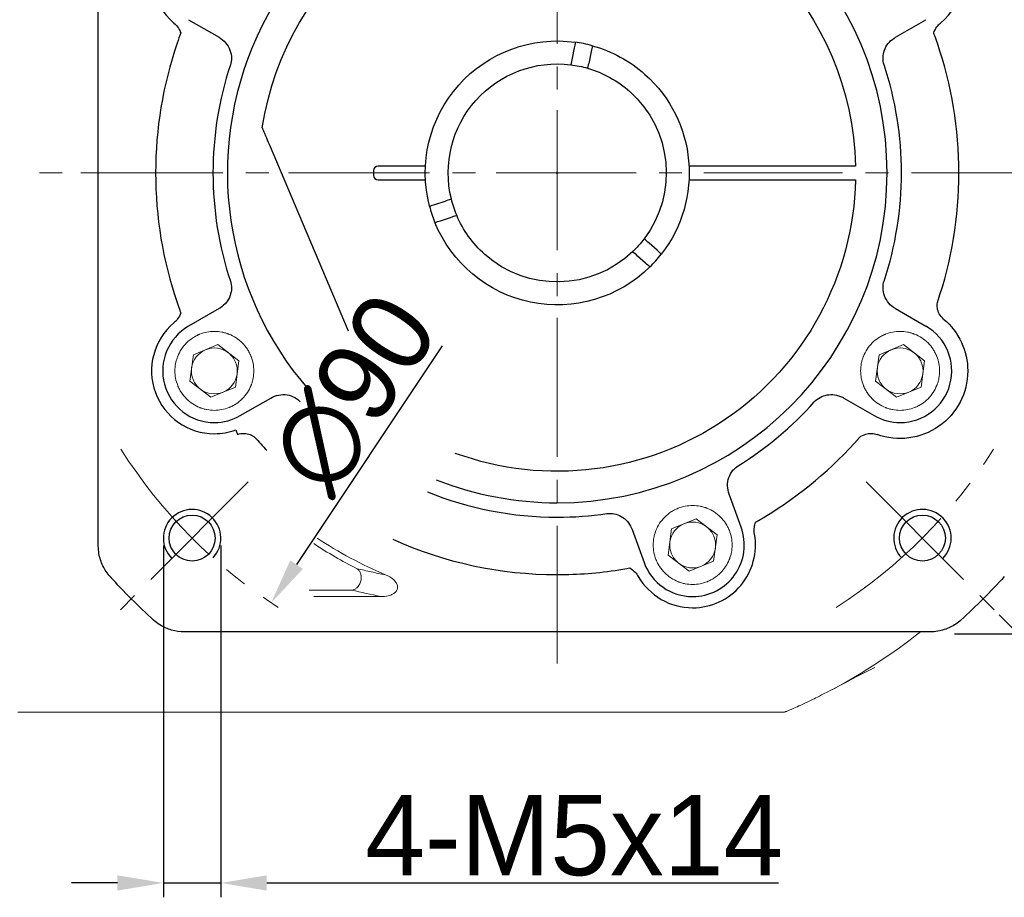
# Model space of a CAD drawing. Header units: millimetres. Extents: x 9570 to 10220, y -94 to 365.
# Tile 3 of 12: x 9633 to 9718, y 139 to 215. Entities that reach past the tile are written whole.
import ezdxf

# ---------------------------------------------------------------- set-up
doc = ezdxf.new("R2010")
doc.units = ezdxf.units.MM
doc.header["$PDSIZE"] = -5
doc.linetypes.add('ACAD_ISO10W100', pattern=[18, 12, -3, 0, -3])
doc.linetypes.add('点画线', pattern=[18, 12, -2, 2, -2])
doc.layers.get('0').update_dxf_attribs({"lineweight": 18})
doc.layers.get('Defpoints').update_dxf_attribs({"lineweight": 18})
for name, color, linetype, lineweight in [('7中心线层', 7, '点画线', 18), ('中心线层', 7, 'ACAD_ISO10W100', 0), ('尺寸线', 7, 'Continuous', 25), ('尺寸线层', 3, 'Continuous', 18), ('粗实线', 7, 'Continuous', 40)]:
    doc.layers.add(name, color=color, linetype=linetype, lineweight=lineweight)
doc.styles.add('工程字', font='txt')
doc.dimstyles.new('DIMSTYLE_17', dxfattribs={"dimtxt": 8, "dimasz": 12, "dimexe": 0.18, "dimexo": 0.0625, "dimgap": 0.09, "dimtad": 1, "dimtih": 1, "dimtoh": 1, "dimdec": 3, "dimdsep": 46, "dimtxsty": 'Standard', "dimblk": '_CAXARROW', "dimcen": 0.09, "dimdle": 24, "dimadec": 0, "dimazin": 0, "dimtfac": 0.7, "dimtdec": 3, "dimtofl": 0, "dimtmove": 0, "dimatfit": 3, "dimfxl": 1, "dimtolj": 1, "dimarcsym": 0})
doc.dimstyles.new('ISO-25', dxfattribs={"dimtxt": 7, "dimasz": 4, "dimexe": 1.25, "dimexo": 0.625, "dimtad": 1, "dimtxsty": '工程字', "dimcen": 2, "dimdle": 8, "dimadec": 0, "dimazin": 0, "dimtfac": 1, "dimtmove": 0, "dimatfit": 3, "dimfxl": 1, "dimarcsym": 0})

# ---------------------------------------------------------------- blocks, each defined once
blk = doc.blocks.new('*D99')
at = {"layer": 'Defpoints', "color": 0}
for p in [(9636.673, 201.809), (9724.149, 201.809), (9706.341, 174.878), (9730.076, 172.557), (9717.476, 163.744)]:
    blk.add_point(p, dxfattribs=at)
at = {"layer": '尺寸线层', "color": 0, "lineweight": -2}
for p, q in [((9724.774, 201.809), (9739.164, 201.809)), ((9717.918, 163.302), (9721.663, 159.557))]:
    blk.add_line(p, q, dxfattribs=at)
blk.add_arc((9679.41, 201.809), 58.504, 318.91817, 356.08183, dxfattribs=at)
at = {"layer": '尺寸线层', "color": 0}
for points in [[(9738.444, 197.789), (9737.111, 197.835), (9737.914, 201.809)], [(9723.022, 163.819), (9723.996, 162.909), (9720.779, 160.441)]]:
    blk.add_solid(points, dxfattribs=at)
at = {"layer": '尺寸线层', "color": 0, "insert": (9729.703, 181.128), "char_height": 7, "attachment_point": 5, "rotation": 67.64689, "style": '工程字'}
blk.add_mtext('45%%d', dxfattribs=at)
blk = doc.blocks.new('*D100')
at = {"layer": 'Defpoints', "color": 0}
for p in [(9717.476, 239.875), (9706.341, 228.74), (9735.766, 216.91), (9636.673, 201.809), (9724.149, 201.809)]:
    blk.add_point(p, dxfattribs=at)
at = {"layer": '尺寸线层', "color": 0, "lineweight": -2}
for p, q in [((9717.918, 240.317), (9721.55, 243.949)), ((9724.774, 201.809), (9739.004, 201.809))]:
    blk.add_line(p, q, dxfattribs=at)
blk.add_arc((9679.41, 201.809), 58.344, 3.9289, 41.0711, dxfattribs=at)
at = {"layer": '尺寸线层', "color": 0}
for points in [[(9723.883, 240.596), (9722.908, 239.686), (9720.666, 243.065)], [(9736.951, 205.784), (9738.284, 205.83), (9737.754, 201.809)]]:
    blk.add_solid(points, dxfattribs=at)
at = {"layer": '尺寸线层', "color": 0, "insert": (9737.124, 225.715), "char_height": 7, "attachment_point": 5, "rotation": 292.5, "style": '工程字'}
blk.add_mtext('45%%d', dxfattribs=at)
blk = doc.blocks.new('*D101')
at = {"layer": 'Defpoints', "color": 0}
for p in [(9704.34, 239.273), (9654.481, 164.346)]:
    blk.add_point(p, dxfattribs=at)
at = {"layer": '尺寸线层', "color": 0, "lineweight": -2}
blk.add_line((9669.389, 186.749), (9656.697, 167.676), dxfattribs=at)
at = {"layer": '尺寸线层', "color": 0}
blk.add_solid([(9656.142, 168.045), (9657.252, 167.306), (9654.481, 164.346)], dxfattribs=at)
at = {"layer": '尺寸线层', "color": 0, "insert": (9661.677, 182.605), "char_height": 7, "attachment_point": 5, "rotation": 56.35918, "style": '工程字'}
blk.add_mtext('∅90', dxfattribs=at)
blk = doc.blocks.new('*D102')
at = {"layer": 'Defpoints', "color": 0}
for p in [(9645.091, 169.983), (9650.091, 169.983), (9650.091, 139.939)]:
    blk.add_point(p, dxfattribs=at)
at = {"layer": '尺寸线层', "color": 0, "lineweight": -2}
for p, q in [((9645.091, 169.358), (9645.091, 138.689)), ((9650.091, 169.358), (9650.091, 138.689)), ((9641.091, 139.939), (9637.091, 139.939)), ((9645.091, 139.939), (9650.091, 139.939)), ((9654.091, 139.939), (9698.681, 139.939))]:
    blk.add_line(p, q, dxfattribs=at)
at = {"layer": '尺寸线层', "color": 0}
for points in [[(9641.091, 139.272), (9641.091, 140.605), (9645.091, 139.939)], [(9654.091, 140.605), (9654.091, 139.272), (9650.091, 139.939)]]:
    blk.add_solid(points, dxfattribs=at)
at = {"layer": '尺寸线层', "color": 0, "insert": (9680.889, 144.064), "char_height": 7, "attachment_point": 5, "style": '工程字'}
blk.add_mtext('4-M5x14', dxfattribs=at)
blk = doc.blocks.new('*D104')
at = {"layer": 'Defpoints', "color": 0}
for p in [(9713.414, 241.645), (9751.313, 241.645), (9713.414, 161.645)]:
    blk.add_point(p, dxfattribs=at)
at = {"layer": '尺寸线层', "color": 0, "lineweight": -2}
for p, q in [((9714.039, 241.645), (9752.563, 241.645)), ((9751.313, 165.645), (9751.313, 237.645)), ((9714.039, 161.645), (9752.563, 161.645))]:
    blk.add_line(p, q, dxfattribs=at)
at = {"layer": '尺寸线层', "color": 0}
for points in [[(9751.979, 237.645), (9750.646, 237.645), (9751.313, 241.645)], [(9750.646, 165.645), (9751.979, 165.645), (9751.313, 161.645)]]:
    blk.add_solid(points, dxfattribs=at)
at = {"layer": '尺寸线层', "color": 0, "insert": (9747.188, 201.645), "char_height": 7, "attachment_point": 5, "rotation": 90, "style": '工程字'}
blk.add_mtext('80', dxfattribs=at)
blk = doc.blocks.new('_CAXARROW')
blk.add_hatch(color=0).paths.add_polyline_path([(0, 0), (-1, 0.125), (-1, -0.125)], flags=0)
blk = doc.blocks.new('*D105')
at = {"layer": 'Defpoints', "color": 0}
for p in [(9643.705, 240.285), (9715.115, 163.334)]:
    blk.add_point(p, dxfattribs=at)
at = {"layer": '尺寸线层', "color": 0, "lineweight": -2}
for p, q in [((9611.529, 253.315), (9631.613, 253.315)), ((9631.613, 253.315), (9639.624, 244.683)), ((9679.32, 201.809), (9679.5, 201.809)), ((9679.41, 201.719), (9679.41, 201.899))]:
    blk.add_line(p, q, dxfattribs=at)
at = {"layer": '尺寸线层', "color": 0, "lineweight": -2, "xscale": 6, "yscale": 6, "zscale": 6, "rotation": 312.8612344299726}
blk.add_blockref('_CAXARROW', (9643.705, 240.285), dxfattribs=at)
at = {"layer": '尺寸线层', "color": 0, "lineweight": 15, "insert": (9621.071, 257.815), "char_height": 7, "attachment_point": 5, "style": '工程字'}
blk.add_mtext('\\A1;∅105', dxfattribs=at)
blk = doc.blocks.new('_FILLED')
at = {"linetype": 'ByBlock'}
blk.add_hatch(color=0, dxfattribs=at).paths.add_polyline_path([(0, 0), (-1, 0.133), (-1, -0.133)], flags=0)

msp = doc.modelspace()

# ---------------------------------------------------------------- linework, layer by layer
for p, q in [((9647.7016, 185.9669), (9649.836, 186.8487)), ((9649.836, 186.8487), (9651.6669, 185.4412)), ((9707.4573, 185.9669), (9709.5918, 186.8487)), ((9709.5918, 186.8487), (9711.4227, 185.4412)), ((9647.3981, 183.6775), (9647.7016, 185.9669)), ((9651.6669, 185.4412), (9651.3634, 183.1518)), ((9707.1538, 183.6775), (9707.4573, 185.9669)), ((9711.4227, 185.4412), (9711.1192, 183.1518)), ((9649.229, 182.27), (9647.3981, 183.6775)), ((9708.9847, 182.27), (9707.1538, 183.6775)), ((9651.3634, 183.1518), (9649.229, 182.27)), ((9711.1192, 183.1518), (9708.9847, 182.27)), ((9689.3792, 170.7975), (9691.5136, 171.6793)), ((9691.5136, 171.6793), (9693.3445, 170.2718)), ((9689.0757, 168.5081), (9689.3792, 170.7975)), ((9693.3445, 170.2718), (9693.041, 167.9825)), ((9690.9066, 167.1006), (9689.0757, 168.5081)), ((9693.041, 167.9825), (9690.9066, 167.1006)), ((9661.525, 165.4571), (9657.7847, 165.4571)), ((9664.0564, 164.8962), (9658.2027, 164.8962))]:
    msp.add_line(p, q)
at = {"linetype": 'Continuous', "lineweight": 15}
for p, q in [((9632.4063, 154.8094), (9698.2101, 154.8094)), ((9699.0568, 154.8247), (9699.0452, 154.8263))]:
    msp.add_line(p, q, dxfattribs=at)
for centre, radius, start, end in [((9649.5325, 184.5594), 2, 112.448281, 172.448281), ((9649.5325, 184.5594), 2, 52.448281, 112.448281), ((9709.2883, 184.5594), 2, 112.448281, 172.448281), ((9709.2883, 184.5594), 2, 52.448281, 112.448281), ((9649.5325, 184.5594), 2, 22.448281, 52.448281), ((9709.2883, 184.5594), 2, 22.448281, 52.448281), ((9649.5325, 184.5594), 2, 172.448281, 202.448281), ((9649.5325, 184.5594), 2, 352.448281, 22.448281), ((9709.2883, 184.5594), 2, 172.448281, 202.448281), ((9709.2883, 184.5594), 2, 352.448281, 22.448281), ((9649.5325, 184.5594), 2, 202.448281, 232.448281), ((9709.2883, 184.5594), 2, 202.448281, 232.448281), ((9649.5325, 184.5594), 2, 232.448281, 292.448281), ((9709.2883, 184.5594), 2, 232.448281, 292.448281), ((9691.2101, 169.39), 2, 112.448281, 172.448281), ((9691.2101, 169.39), 2, 52.448281, 112.448281), ((9691.2101, 169.39), 2, 22.448281, 52.448281), ((9679.4104, 201.8094), 38.0868, 236.685853, 246.860567), ((9691.2101, 169.39), 2, 352.448281, 22.448281), ((9679.4104, 201.8094), 38.6478, 236.704097, 243.174226), ((9691.2101, 169.39), 2, 172.448281, 202.448281), ((9691.2101, 169.39), 2, 202.448281, 232.448281), ((9691.2101, 169.39), 2, 232.448281, 292.448281)]:
    msp.add_arc(centre, radius, start, end)
at = {"extrusion": (0, 0, -1)}
for centre in [(-9649.5325, 184.5594), (-9709.2883, 184.5594), (-9691.2101, 169.39)]:
    msp.add_arc(centre, 2, 187.551719, 247.551719, dxfattribs=at)
at = {"color": 7, "linetype": 'Continuous', "lineweight": 15}
msp.add_arc((9679.4104, 201.8094), 51, 298.072487, 308.36123, dxfattribs=at)
at = {"linetype": 'Continuous', "lineweight": 15}
msp.add_arc((9699.0469, 155.8221), 0.9958, 269.902512, 293.120125, dxfattribs=at)
msp.add_ellipse((9698.2101, 201.8094), major_axis=(0, 47), ratio=0.6616415, start_param=3.1415927, end_param=3.1684518, dxfattribs=at)
for points, knots in [([(9649.5325, 181.1205), (9649.3139, 181.1205), (9648.9918, 181.1507), (9648.6259, 181.2387), (9648.4455, 181.2959), (9648.3558, 181.3278), (9648.3176, 181.3422), (9648.2921, 181.352), (9648.2804, 181.3565), (9647.8255, 181.5365), (9647.4364, 181.7923), (9646.9331, 182.2955), (9646.7115, 182.567), (9646.5057, 182.9186), (9646.416, 183.1032), (9646.3744, 183.1976), (9646.3573, 183.2386), (9646.3461, 183.266), (9646.3401, 183.2809), (9646.1742, 183.6998), (9646.0937, 184.1224), (9646.0936, 184.7779), (9646.1237, 185.0999), (9646.2118, 185.4659), (9646.269, 185.6464), (9646.3009, 185.736), (9646.3153, 185.7743), (9646.3251, 185.7998), (9646.3296, 185.8114), (9646.5096, 186.2664), (9646.7654, 186.6555), (9647.2686, 187.1588), (9647.5401, 187.3804), (9647.8917, 187.5861), (9648.0763, 187.6759), (9648.1707, 187.7174), (9648.2117, 187.7345), (9648.2391, 187.7458), (9648.254, 187.7518), (9648.6729, 187.9177), (9649.0955, 187.9982), (9649.5325, 187.9983)], [0, 0, 0, 0, 0.0625, 0.09375, 0.109375, 0.1171875, 0.1210938, 0.1210938, 0.125, 0.125, 0.25, 0.25, 0.3125, 0.34375, 0.359375, 0.3671875, 0.3710938, 0.3710938, 0.375, 0.375, 0.5, 0.5, 0.5625, 0.59375, 0.609375, 0.6171875, 0.6210937, 0.6210937, 0.625, 0.625, 0.75, 0.75, 0.8125, 0.84375, 0.859375, 0.8671875, 0.8710937, 0.8710937, 0.875, 0.875, 1, 1, 1, 1]), ([(9649.5325, 187.9983), (9649.751, 187.9983), (9650.0731, 187.9681), (9650.439, 187.8801), (9650.6195, 187.8229), (9650.7091, 187.7909), (9650.7474, 187.7765), (9650.7729, 187.7668), (9650.7845, 187.7623), (9651.2395, 187.5822), (9651.6286, 187.3265), (9652.1319, 186.8233), (9652.3535, 186.5518), (9652.5593, 186.2001), (9652.649, 186.0156), (9652.6905, 185.9211), (9652.7077, 185.8802), (9652.7189, 185.8528), (9652.7249, 185.8379), (9652.8908, 185.419), (9652.9713, 184.9963), (9652.9714, 184.3409), (9652.9412, 184.0188), (9652.8532, 183.6529), (9652.796, 183.4724), (9652.764, 183.3828), (9652.7497, 183.3445), (9652.7399, 183.319), (9652.7354, 183.3073), (9652.5553, 182.8524), (9652.2996, 182.4633), (9651.7964, 181.96), (9651.5249, 181.7384), (9651.1732, 181.5326), (9650.9887, 181.4429), (9650.8942, 181.4013), (9650.8533, 181.3842), (9650.8259, 181.373), (9650.811, 181.367), (9650.3919, 181.201), (9649.97, 181.1205), (9649.5325, 181.1205)], [0, 0, 0, 0, 0.0625, 0.09375, 0.109375, 0.1171875, 0.1210937, 0.1210937, 0.125, 0.125, 0.25, 0.25, 0.3125, 0.34375, 0.359375, 0.3671875, 0.3710938, 0.3710938, 0.375, 0.375, 0.5, 0.5, 0.5625, 0.59375, 0.609375, 0.6171875, 0.6210937, 0.6210937, 0.625, 0.625, 0.75, 0.75, 0.8125, 0.84375, 0.859375, 0.8671875, 0.8710938, 0.8710938, 0.875, 0.875, 1, 1, 1, 1]), ([(9709.2882, 181.1205), (9709.0697, 181.1205), (9708.7475, 181.1507), (9708.3817, 181.2387), (9708.2012, 181.2959), (9708.1116, 181.3278), (9708.0733, 181.3422), (9708.0479, 181.352), (9708.0362, 181.3565), (9707.5812, 181.5365), (9707.1921, 181.7923), (9706.6888, 182.2955), (9706.4673, 182.567), (9706.2615, 182.9186), (9706.1718, 183.1032), (9706.1302, 183.1976), (9706.1131, 183.2386), (9706.1018, 183.266), (9706.0958, 183.2809), (9705.9299, 183.6998), (9705.8494, 184.1224), (9705.8493, 184.7779), (9705.8795, 185.0999), (9705.9675, 185.4659), (9706.0248, 185.6464), (9706.0567, 185.736), (9706.0711, 185.7743), (9706.0808, 185.7998), (9706.0854, 185.8114), (9706.2654, 186.2664), (9706.5212, 186.6555), (9707.0243, 187.1588), (9707.2958, 187.3804), (9707.6475, 187.5861), (9707.832, 187.6759), (9707.9265, 187.7174), (9707.9675, 187.7345), (9707.9949, 187.7458), (9708.0097, 187.7518), (9708.4287, 187.9177), (9708.8513, 187.9982), (9709.2882, 187.9983)], [0, 0, 0, 0, 0.0625, 0.09375, 0.109375, 0.1171875, 0.1210938, 0.1210938, 0.125, 0.125, 0.25, 0.25, 0.3125, 0.34375, 0.359375, 0.3671875, 0.3710938, 0.3710938, 0.375, 0.375, 0.5, 0.5, 0.5625, 0.59375, 0.609375, 0.6171875, 0.6210938, 0.6210938, 0.625, 0.625, 0.75, 0.75, 0.8125, 0.84375, 0.859375, 0.8671875, 0.8710938, 0.8710938, 0.875, 0.875, 1, 1, 1, 1]), ([(9709.2882, 187.9983), (9709.5067, 187.9983), (9709.8288, 187.9681), (9710.1947, 187.8801), (9710.3752, 187.8229), (9710.4649, 187.7909), (9710.5031, 187.7765), (9710.5286, 187.7668), (9710.5403, 187.7623), (9710.9952, 187.5822), (9711.3844, 187.3265), (9711.8877, 186.8233), (9712.1092, 186.5518), (9712.315, 186.2001), (9712.4047, 186.0156), (9712.4463, 185.9211), (9712.4634, 185.8802), (9712.4747, 185.8528), (9712.4806, 185.8379), (9712.6466, 185.419), (9712.7271, 184.9963), (9712.7272, 184.3409), (9712.697, 184.0188), (9712.609, 183.6529), (9712.5517, 183.4724), (9712.5198, 183.3828), (9712.5054, 183.3445), (9712.4957, 183.319), (9712.4911, 183.3073), (9712.3111, 182.8524), (9712.0553, 182.4633), (9711.5522, 181.96), (9711.2807, 181.7384), (9710.929, 181.5326), (9710.7444, 181.4429), (9710.65, 181.4013), (9710.609, 181.3842), (9710.5816, 181.373), (9710.5668, 181.367), (9710.1477, 181.201), (9709.7257, 181.1205), (9709.2882, 181.1205)], [0, 0, 0, 0, 0.0625, 0.09375, 0.109375, 0.1171875, 0.1210937, 0.1210937, 0.125, 0.125, 0.25, 0.25, 0.3125, 0.34375, 0.359375, 0.3671875, 0.3710938, 0.3710938, 0.375, 0.375, 0.5, 0.5, 0.5625, 0.59375, 0.609375, 0.6171875, 0.6210937, 0.6210937, 0.625, 0.625, 0.75, 0.75, 0.8125, 0.84375, 0.859375, 0.8671875, 0.8710937, 0.8710937, 0.875, 0.875, 1, 1, 1, 1]), ([(9691.2101, 165.9511), (9690.9915, 165.9511), (9690.6694, 165.9813), (9690.3035, 166.0693), (9690.123, 166.1265), (9690.0334, 166.1585), (9689.9952, 166.1728), (9689.9697, 166.1826), (9689.958, 166.1871), (9689.5031, 166.3671), (9689.114, 166.6229), (9688.6106, 167.1261), (9688.3891, 167.3976), (9688.1833, 167.7492), (9688.0936, 167.9338), (9688.052, 168.0282), (9688.0349, 168.0692), (9688.0237, 168.0966), (9688.0177, 168.1115), (9687.8517, 168.5304), (9687.7713, 168.953), (9687.7712, 169.6085), (9687.8013, 169.9305), (9687.8894, 170.2965), (9687.9466, 170.477), (9687.9785, 170.5666), (9687.9929, 170.6049), (9688.0027, 170.6304), (9688.0072, 170.642), (9688.1872, 171.097), (9688.443, 171.4861), (9688.9461, 171.9894), (9689.2176, 172.211), (9689.5693, 172.4168), (9689.7539, 172.5065), (9689.8483, 172.548), (9689.8893, 172.5652), (9689.9167, 172.5764), (9689.9315, 172.5824), (9690.3505, 172.7483), (9690.7731, 172.8288), (9691.2101, 172.8289)], [0, 0, 0, 0, 0.0625, 0.09375, 0.109375, 0.1171875, 0.1210937, 0.1210937, 0.125, 0.125, 0.25, 0.25, 0.3125, 0.34375, 0.359375, 0.3671875, 0.3710937, 0.3710937, 0.375, 0.375, 0.5, 0.5, 0.5625, 0.59375, 0.609375, 0.6171875, 0.6210937, 0.6210937, 0.625, 0.625, 0.75, 0.75, 0.8125, 0.84375, 0.859375, 0.8671875, 0.8710937, 0.8710937, 0.875, 0.875, 1, 1, 1, 1]), ([(9691.2101, 172.8289), (9691.4285, 172.8289), (9691.7506, 172.7987), (9692.1165, 172.7107), (9692.297, 172.6535), (9692.3867, 172.6215), (9692.425, 172.6072), (9692.4504, 172.5974), (9692.4621, 172.5929), (9692.9171, 172.4128), (9693.3062, 172.1571), (9693.8095, 171.6539), (9694.031, 171.3824), (9694.2368, 171.0307), (9694.3266, 170.8462), (9694.3681, 170.7517), (9694.3852, 170.7108), (9694.3965, 170.6834), (9694.4025, 170.6685), (9694.5684, 170.2496), (9694.6489, 169.8269), (9694.649, 169.1715), (9694.6188, 168.8494), (9694.5308, 168.4835), (9694.4735, 168.303), (9694.4416, 168.2134), (9694.4272, 168.1751), (9694.4175, 168.1496), (9694.4129, 168.1379), (9694.2329, 167.683), (9693.9772, 167.2939), (9693.474, 166.7906), (9693.2025, 166.569), (9692.8508, 166.3632), (9692.6663, 166.2735), (9692.5718, 166.2319), (9692.5309, 166.2148), (9692.5035, 166.2036), (9692.4886, 166.1976), (9692.0695, 166.0316), (9691.6475, 165.9511), (9691.2101, 165.9511)], [0, 0, 0, 0, 0.0625, 0.09375, 0.109375, 0.1171875, 0.1210938, 0.1210938, 0.125, 0.125, 0.25, 0.25, 0.3125, 0.34375, 0.359375, 0.3671875, 0.3710938, 0.3710938, 0.375, 0.375, 0.5, 0.5, 0.5625, 0.59375, 0.609375, 0.6171875, 0.6210938, 0.6210938, 0.625, 0.625, 0.75, 0.75, 0.8125, 0.84375, 0.859375, 0.8671875, 0.8710938, 0.8710938, 0.875, 0.875, 1, 1, 1, 1]), ([(9661.9694, 167.3208), (9662.3764, 167.2277), (9663.1718, 167.0459), (9664.0261, 166.8717), (9664.4434, 166.7866)], [0, 0, 0, 0, 0.5115958, 1, 1, 1, 1]), ([(9664.4434, 166.7865), (9664.7064, 166.6868), (9664.9623, 166.5451), (9665.1681, 166.3505), (9665.2385, 166.2838), (9665.3036, 166.2099), (9665.4121, 166.0467), (9665.4564, 165.9549), (9665.4951, 165.7941), (9665.5012, 165.7263), (9665.49, 165.5936), (9665.4722, 165.5272), (9665.4181, 165.4092), (9665.3824, 165.3556), (9665.2768, 165.2334), (9665.1975, 165.1712), (9664.9779, 165.0394), (9664.826, 164.985), (9664.4715, 164.903), (9664.2622, 164.8878), (9664.0564, 164.8962)], [0, 0, 0, 0, 0.2525471, 0.2525471, 0.2525471, 0.3375831, 0.3375831, 0.423822, 0.423822, 0.4809441, 0.4809441, 0.5383574, 0.5383574, 0.5926474, 0.5926474, 0.6782851, 0.6782851, 0.817254, 0.817254, 1, 1, 1, 1])]:
    msp.add_open_spline(points, degree=3, knots=knots)
msp.add_rational_spline([(9661.9694, 167.3208), (9664.2237, 165.7984), (9661.525, 165.4571)], [1, 0.286948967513, 1], degree=2)
msp.add_open_spline([(9661.525, 165.4571), (9662.3278, 165.2657), (9663.1669, 165.0782), (9664.0564, 164.8962)], degree=3)
for points, knots in [([(9707.0778, 158.728), (9702.8158, 156.5023), (9701.832, 155.9925), (9700.7865, 155.5037), (9700.1388, 155.2103), (9699.6494, 154.9965), (9699.5084, 154.9364), (9699.4379, 154.9063)], [0, 0, 0, 0, 0.3338317, 0.4975021, 0.6611124, 0.8305932, 1, 1, 1, 1]), ([(9698.2115, 154.8176), (9698.323, 154.8142), (9698.6048, 154.8056), (9698.8866, 154.8162), (9699.0569, 154.8226)], [0, 0, 0, 0, 0.3957192, 1, 1, 1, 1]), ([(9699.0563, 154.8171), (9699.0599, 154.817), (9699.1124, 154.8142), (9699.2005, 154.8305), (9699.3, 154.8539), (9699.3585, 154.8741), (9699.3821, 154.8831), (9699.3902, 154.8863), (9699.396, 154.8886), (9699.4018, 154.8909), (9699.4088, 154.8939), (9699.4117, 154.895), (9699.4312, 154.9033), (9699.4419, 154.9079)], [0, 0, 0, 0, 0.0101317, 0.15018, 0.2509112, 0.3055788, 0.3221957, 0.3340375, 0.3482405, 0.3728795, 0.4332905, 0.6884716, 1, 1, 1, 1])]:
    msp.add_open_spline(points, degree=3, knots=knots, dxfattribs=at)
at = {"layer": '7中心线层'}
for p, q in [((9679.4104, 159.0722), (9679.4104, 246.5482)), ((9722.282, 201.8094), (9632.7295, 201.8094)), ((9652.4794, 174.8784), (9641.345, 163.744)), ((9706.3414, 174.8784), (9717.4758, 163.744))]:
    msp.add_line(p, q, dxfattribs=at)
for start, end in [(212.345104, 237.284437), (302.715563, 327.654896)]:
    msp.add_arc((9679.4104, 201.8094), 45, start, end, dxfattribs=at)
at = {"layer": '中心线层'}
for p, q in [((9679.4104, 159.0722), (9679.4104, 246.5482)), ((9722.282, 201.8094), (9632.7295, 201.8094))]:
    msp.add_line(p, q, dxfattribs=at)
at = {"layer": '尺寸线'}
for centre, start, end in [((9647.5906, 169.9826), 317.009856, 224.906323), ((9711.2371, 169.9896), 314.906434, 223.002625)]:
    msp.add_arc(centre, 2.5, start, end, dxfattribs=at)
at = {"layer": '粗实线', "linetype": 'Continuous', "lineweight": 30}
for p, q in [((9639.4206, 197.532), (9639.4206, 234.306)), ((9647.2825, 215.1623), (9649.9392, 213.6284)), ((9708.8815, 213.6284), (9711.5382, 215.1623)), ((9680.8974, 212.7084), (9680.7101, 211.8026)), ((9682.3663, 212.4048), (9682.1791, 211.4989)), ((9661.2336, 188.024), (9654.3321, 204.283)), ((9663.4104, 202.0094), (9663.4104, 201.6094)), ((9666.9248, 202.4094), (9663.8104, 202.4094)), ((9704.6032, 202.4094), (9691.896, 202.4094)), ((9663.8104, 201.2094), (9666.9248, 201.2094)), ((9691.896, 201.2094), (9704.6032, 201.2094)), ((9668.7565, 199.0716), (9669.6346, 199.3624)), ((9639.4206, 169.3128), (9639.4206, 197.532)), ((9669.228, 197.6476), (9670.1062, 197.9384)), ((9688.1057, 195.0721), (9687.4148, 195.6872)), ((9687.1083, 193.9518), (9686.4174, 194.5668)), ((9649.9392, 189.9904), (9647.2825, 188.4565)), ((9708.8815, 189.9904), (9711.5382, 188.4565)), ((9651.7825, 180.6623), (9654.4392, 182.1961)), ((9704.3815, 182.1961), (9707.0382, 180.6623)), ((9651.398, 179.4122), (9651.5413, 179.017)), ((9695.4387, 170.9291), (9694.3895, 173.8118)), ((9685.9322, 170.7336), (9686.9814, 167.8509)), ((9711.9069, 161.8196), (9646.9138, 161.8196))]:
    msp.add_line(p, q, dxfattribs=at)
for centre in [(9647.594, 169.9861), (9711.2336, 169.993)]:
    msp.add_circle(centre, 2, dxfattribs=at)
for centre, radius, start, end in [((9679.4104, 201.8094), 28.7414, 90, 221.045694), ((9679.4104, 201.8094), 28.7414, 270, 90), ((9649.5325, 219.0594), 5.4748, 70.077371, 229.922626), ((9709.2882, 219.0594), 5.4748, 310.077376, 109.922626), ((9679.4104, 201.8094), 35, 161.173902, 198.827649), ((9679.4104, 201.8094), 11.5, 74.583042, 82.326871), ((9679.4104, 201.8094), 35, 341.173902, 18.827649), ((9679.4104, 201.8094), 30, 161.704723, 198.295279), ((9679.4104, 201.8094), 30, 341.70472, 18.29528), ((9663.8104, 202.0094), 0.4, 90, 180), ((9663.8104, 201.6094), 0.4, 180, 270), ((9679.4104, 201.8094), 11.5, 194.58469, 201.730331), ((9679.4104, 201.8094), 11.5, 314.581389, 322.058752), ((9649.5325, 184.5594), 5.4748, 130.077376, 270), ((9649.5325, 184.5594), 4.5, 120, 270), ((9709.2882, 184.5594), 4.5, 270, 60), ((9679.4104, 201.8094), 30, 301.704723, 318.295279), ((9649.5325, 184.5594), 4.5, 270, 300), ((9709.2882, 184.5594), 4.5, 240, 270), ((9649.5325, 184.5594), 5.4748, 270, 289.922626), ((9679.4104, 201.8094), 35, 221.173902, 223.668045), ((9679.4104, 201.8094), 35, 301.173902, 318.827649), ((9679.4104, 201.8094), 28.7414, 248.456607, 270), ((9679.4104, 201.8094), 30, 247.833837, 270), ((9679.4104, 201.8094), 30, 270, 278.29528), ((9691.2101, 169.39), 4.5, 270, 20), ((9691.2101, 169.39), 5.4748, 270, 9.922624), ((9679.4104, 201.8094), 35, 245.813343, 270), ((9691.2101, 169.39), 4.5, 200, 270), ((9679.4104, 201.8094), 35, 270, 278.827649), ((9691.2101, 169.39), 5.4748, 210.077376, 270)]:
    msp.add_arc(centre, radius, start, end, dxfattribs=at)
at = {"layer": '粗实线', "linetype": 'Continuous', "lineweight": 30, "extrusion": (0, 0, -1)}
for centre, radius, start, end in [((-9679.4104, 201.8094), 26, 8.712245, 178.677672), ((-9679.4104, 201.8094), 11.5, 345.417992, 97.939321), ((-9679.4104, 201.8094), 11.5, 105.417992, 131.678656), ((-9679.4104, 201.8094), 9.5, 346.206719, 97.150593), ((-9679.4104, 201.8094), 9.5, 106.206719, 131.678656), ((-9679.4104, 201.8094), 9.5, 106.206719, 131.678656), ((-9679.4104, 201.8094), 9.5, 106.206719, 131.678656), ((-9679.4104, 201.8094), 11.5, 131.678656, 217.939321), ((-9679.4104, 201.8094), 9.5, 131.678656, 217.150593), ((-9679.4104, 201.8094), 9.5, 131.678656, 217.150593), ((-9679.4104, 201.8094), 26, 181.322328, 289.970247), ((-9679.4104, 201.8094), 11.5, 225.417992, 337.939321), ((-9679.4104, 201.8094), 9.5, 311.678656, 337.150593), ((-9679.4104, 201.8094), 9.5, 226.206719, 311.678656), ((-9709.2882, 184.5594), 5.8952, 130.077376, 180), ((-9709.2882, 184.5594), 5.8952, 180, 289.922624), ((-9679.4104, 201.8094), 52.4898, 312.07908, 317.92092), ((-9679.4104, 201.8094), 52.4898, 222.07908, 227.92092)]:
    msp.add_arc(centre, radius, start, end, dxfattribs=at)
at = {"layer": '粗实线', "linetype": 'Continuous', "lineweight": 30}
for points, knots in [([(9646.0077, 214.8702), (9646.1604, 214.7415), (9646.2951, 214.588), (9646.4854, 214.2908), (9646.5536, 214.1514), (9646.6046, 214.007)], [0, 0, 0, 0, 0.5671393, 0.5671393, 1, 1, 1, 1]), ([(9712.2161, 214.007), (9712.2826, 214.1953), (9712.3788, 214.3755), (9712.5896, 214.6585), (9712.696, 214.7715), (9712.8131, 214.8702)], [0, 0, 0, 0, 0.5671454, 0.5671454, 1, 1, 1, 1]), ([(9712.5376, 213.1047), (9712.4593, 213.3345), (9712.3811, 213.5558), (9712.276, 213.845), (9712.246, 213.9268), (9712.2161, 214.007)], [0, 0, 0, 0, 0.7129175, 0.7129175, 1, 1, 1, 1]), ([(9649.9392, 213.6284), (9650.1539, 213.5045), (9650.3507, 213.3429), (9650.6752, 212.9677), (9650.8073, 212.7484), (9650.9779, 212.2939), (9651.0227, 212.053), (9651.0215, 211.6169), (9650.9893, 211.4156), (9650.9268, 211.2268)], [0, 0, 0, 0, 0.2658731, 0.2658731, 0.5324706, 0.5324706, 0.7873187, 0.7873187, 1, 1, 1, 1]), ([(9707.8939, 211.2268), (9707.8265, 211.4306), (9707.7944, 211.6492), (9707.8039, 212.0782), (9707.8455, 212.2944), (9707.9943, 212.7038), (9708.1054, 212.9014), (9708.3871, 213.2603), (9708.5647, 213.4233), (9708.8, 213.5796), (9708.8404, 213.6047), (9708.8815, 213.6284)], [0, 0, 0, 0, 0.2304234, 0.2304234, 0.4603724, 0.4603724, 0.697526, 0.697526, 0.9497031, 0.9497031, 1, 1, 1, 1]), ([(9654.3321, 204.283), (9654.227, 204.5305), (9654.1206, 204.7813), (9653.9783, 205.1164), (9653.9378, 205.2118), (9653.8606, 205.3937), (9653.8233, 205.4817), (9653.7729, 205.6003), (9653.7561, 205.6399), (9653.729, 205.7037), (9653.7185, 205.7284), (9653.7138, 205.7395), (9653.712, 205.7438), (9653.7102, 205.748)], [0, 0, 0, 0, 0.4198268, 0.4198268, 0.5894369, 0.5894369, 0.7605051, 0.7605051, 0.8580424, 0.8580424, 0.9571349, 0.9571349, 1, 1, 1, 1]), ([(9667.9283, 202.4094), (9667.9237, 202.4094), (9667.9067, 202.4094), (9667.8327, 202.4094), (9667.7769, 202.4094), (9667.6372, 202.4094), (9667.5513, 202.4094), (9667.3615, 202.4094), (9667.255, 202.4094), (9667.0735, 202.4094), (9666.9989, 202.4094), (9666.9248, 202.4094)], [0, 0, 0, 0, 0.2145951, 0.2145951, 0.4291815, 0.4291815, 0.643905, 0.643905, 0.8589046, 0.8589046, 1, 1, 1, 1]), ([(9691.896, 202.4094), (9691.7838, 202.4094), (9691.6701, 202.4094), (9691.4584, 202.4094), (9691.3575, 202.4094), (9691.1824, 202.4094), (9691.1057, 202.4094), (9690.9871, 202.4094), (9690.9433, 202.4094), (9690.9034, 202.4094), (9690.8901, 202.4094), (9690.8952, 202.4094)], [0, 0, 0, 0, 0.2152668, 0.2152668, 0.4305394, 0.4305394, 0.6457174, 0.6457174, 0.8606419, 0.8606419, 1, 1, 1, 1]), ([(9705.4058, 202.4094), (9705.4012, 202.4094), (9705.388, 202.4094), (9705.3287, 202.4094), (9705.2841, 202.4094), (9705.1723, 202.4094), (9705.1035, 202.4094), (9704.9516, 202.4094), (9704.8665, 202.4094), (9704.7216, 202.4094), (9704.6622, 202.4094), (9704.6032, 202.4094)], [0, 0, 0, 0, 0.2148679, 0.2148679, 0.4297343, 0.4297343, 0.6446257, 0.6446257, 0.8595724, 0.8595724, 1, 1, 1, 1]), ([(9666.9248, 201.2094), (9667.0369, 201.2094), (9667.1507, 201.2094), (9667.3623, 201.2094), (9667.4632, 201.2094), (9667.6384, 201.2094), (9667.715, 201.2094), (9667.8337, 201.2094), (9667.8774, 201.2094), (9667.9174, 201.2094), (9667.9306, 201.2094), (9667.9255, 201.2094)], [0, 0, 0, 0, 0.2152668, 0.2152668, 0.4305394, 0.4305394, 0.6457174, 0.6457174, 0.8606419, 0.8606419, 1, 1, 1, 1]), ([(9690.8924, 201.2094), (9690.897, 201.2094), (9690.914, 201.2094), (9690.9881, 201.2094), (9691.0438, 201.2094), (9691.1835, 201.2094), (9691.2694, 201.2094), (9691.4592, 201.2094), (9691.5657, 201.2094), (9691.7473, 201.2094), (9691.8219, 201.2094), (9691.896, 201.2094)], [0, 0, 0, 0, 0.2145951, 0.2145951, 0.4291815, 0.4291815, 0.643905, 0.643905, 0.8589046, 0.8589046, 1, 1, 1, 1]), ([(9704.6032, 201.2094), (9704.6928, 201.2094), (9704.7836, 201.2094), (9704.9527, 201.2094), (9705.0333, 201.2094), (9705.1732, 201.2094), (9705.2344, 201.2094), (9705.3293, 201.2094), (9705.3643, 201.2094), (9705.3955, 201.2094), (9705.4001, 201.2094), (9705.4047, 201.2094)], [0, 0, 0, 0, 0.2151333, 0.2151333, 0.4302684, 0.4302684, 0.6453749, 0.6453749, 0.8604243, 0.8604243, 1, 1, 1, 1]), ([(9650.9268, 192.392), (9650.9942, 192.1881), (9651.0264, 191.9696), (9651.0168, 191.5406), (9650.9752, 191.3244), (9650.8264, 190.915), (9650.7153, 190.7173), (9650.4336, 190.3584), (9650.256, 190.1955), (9650.0207, 190.0391), (9649.9803, 190.0141), (9649.9392, 189.9904)], [0, 0, 0, 0, 0.2304234, 0.2304234, 0.4603724, 0.4603724, 0.6975261, 0.6975261, 0.9497031, 0.9497031, 1, 1, 1, 1]), ([(9708.8815, 189.9904), (9708.6669, 190.1143), (9708.47, 190.2759), (9708.1455, 190.6511), (9708.0135, 190.8704), (9707.8428, 191.3249), (9707.798, 191.5657), (9707.7992, 192.0019), (9707.8315, 192.2031), (9707.8939, 192.392)], [0, 0, 0, 0, 0.2658731, 0.2658731, 0.5324706, 0.5324706, 0.7873187, 0.7873187, 1, 1, 1, 1]), ([(9646.2831, 190.5141), (9646.3614, 190.2843), (9646.4396, 190.063), (9646.5447, 189.7737), (9646.5748, 189.692), (9646.6046, 189.6118)], [0, 0, 0, 0, 0.7129175, 0.7129175, 1, 1, 1, 1]), ([(9713.0837, 189.0702), (9712.9286, 189.1985), (9712.7962, 189.3601), (9712.6192, 189.6916), (9712.5626, 189.862), (9712.5121, 190.1929), (9712.5127, 190.3569), (9712.538, 190.515)], [0, 0, 0, 0, 0.376905, 0.376905, 0.702258, 0.702258, 1, 1, 1, 1]), ([(9646.6046, 189.6118), (9646.5381, 189.4235), (9646.442, 189.2432), (9646.2312, 188.9603), (9646.1248, 188.8473), (9646.0077, 188.7486)], [0, 0, 0, 0, 0.5671454, 0.5671454, 1, 1, 1, 1]), ([(9654.4392, 182.1961), (9654.6539, 182.3201), (9654.8923, 182.4097), (9655.3794, 182.5032), (9655.6354, 182.5079), (9656.1143, 182.4284), (9656.3453, 182.3468), (9656.7224, 182.1277), (9656.8806, 181.9991), (9657.0129, 181.8506)], [0, 0, 0, 0, 0.2658731, 0.2658731, 0.5324706, 0.5324706, 0.7873187, 0.7873187, 1, 1, 1, 1]), ([(9701.8079, 181.8506), (9701.9507, 182.0109), (9702.1239, 182.148), (9702.5002, 182.3542), (9702.7082, 182.4263), (9703.1372, 182.5021), (9703.3639, 182.5048), (9703.8156, 182.4403), (9704.0455, 182.368), (9704.2985, 182.2423), (9704.3404, 182.2199), (9704.3815, 182.1961)], [0, 0, 0, 0, 0.2304234, 0.2304234, 0.4603724, 0.4603724, 0.6975261, 0.6975261, 0.9497031, 0.9497031, 1, 1, 1, 1]), ([(9651.5413, 179.017), (9651.7299, 179.0872), (9651.936, 179.1211), (9652.3117, 179.1086), (9652.4875, 179.0724), (9652.7993, 178.9507), (9652.941, 178.8682), (9653.0653, 178.7673)], [0, 0, 0, 0, 0.376905, 0.376905, 0.702258, 0.702258, 1, 1, 1, 1]), ([(9705.756, 178.768), (9705.9124, 178.8948), (9706.0971, 178.9924), (9706.4567, 179.0999), (9706.6344, 179.1216), (9706.9684, 179.106), (9707.1293, 179.0732), (9707.2795, 179.017)], [0, 0, 0, 0, 0.377219, 0.377219, 0.7016635, 0.7016635, 1, 1, 1, 1]), ([(9694.3895, 173.8118), (9694.3047, 174.0447), (9694.2578, 174.2951), (9694.2503, 174.791), (9694.2902, 175.0439), (9694.4516, 175.5018), (9694.5721, 175.7151), (9694.8533, 176.0484), (9695.0074, 176.1818), (9695.1766, 176.2863)], [0, 0, 0, 0, 0.2658731, 0.2658731, 0.5324706, 0.5324706, 0.7873187, 0.7873187, 1, 1, 1, 1]), ([(9683.7386, 172.1233), (9683.951, 172.1542), (9684.1719, 172.1479), (9684.5927, 172.064), (9684.7983, 171.9855), (9685.1757, 171.7679), (9685.3511, 171.6242), (9685.6556, 171.2844), (9685.7853, 171.0812), (9685.8984, 170.8223), (9685.916, 170.7782), (9685.9322, 170.7336)], [0, 0, 0, 0, 0.2304234, 0.2304234, 0.4603724, 0.4603724, 0.697526, 0.697526, 0.9497031, 0.9497031, 1, 1, 1, 1]), ([(9696.603, 170.3334), (9696.5687, 170.5302), (9696.5642, 170.7343), (9696.6094, 171.0843), (9696.6468, 171.2349), (9696.7006, 171.3783)], [0, 0, 0, 0, 0.5671393, 0.5671393, 1, 1, 1, 1]), ([(9640.4514, 166.6331), (9640.1998, 166.9116), (9639.9859, 167.2291), (9639.6581, 167.9044), (9639.5411, 168.2689), (9639.4398, 168.8611), (9639.4206, 169.0873), (9639.4206, 169.3128)], [0, 0, 0, 0, 0.3850817, 0.3850817, 0.7701647, 0.7701647, 1, 1, 1, 1]), ([(9684.7816, 167.224), (9685.0215, 167.2612), (9685.253, 167.2998), (9685.5561, 167.3531), (9685.6418, 167.3685), (9685.726, 167.3839)], [0, 0, 0, 0, 0.7129175, 0.7129175, 1, 1, 1, 1]), ([(9685.726, 167.3839), (9685.8999, 167.2857), (9686.0607, 167.1598), (9686.3028, 166.903), (9686.3956, 166.7786), (9686.4724, 166.6462)], [0, 0, 0, 0, 0.5671454, 0.5671454, 1, 1, 1, 1]), ([(9646.9138, 161.8196), (9646.5422, 161.8196), (9646.1671, 161.8724), (9645.4529, 162.0775), (9645.107, 162.2318), (9644.5945, 162.5526), (9644.407, 162.6942), (9644.234, 162.8504)], [0, 0, 0, 0, 0.3811515, 0.3811515, 0.7623041, 0.7623041, 1, 1, 1, 1]), ([(9714.5867, 162.8504), (9714.3081, 162.5989), (9713.9907, 162.3849), (9713.3154, 162.0571), (9712.9509, 161.9401), (9712.3587, 161.8388), (9712.1324, 161.8196), (9711.9069, 161.8196)], [0, 0, 0, 0, 0.3850817, 0.3850817, 0.7701647, 0.7701647, 1, 1, 1, 1])]:
    msp.add_open_spline(points, degree=3, knots=knots, dxfattribs=at)
for points in [[(9646.6046, 214.007), (9646.5016, 213.73), (9646.3927, 213.4262), (9646.2828, 213.1038)], [(9680.9988, 213.1991), (9680.965, 213.0356), (9680.9312, 212.872), (9680.8974, 212.7084)], [(9682.4678, 212.8955), (9682.4339, 212.7319), (9682.4001, 212.5684), (9682.3663, 212.4048)], [(9680.7101, 211.8026), (9680.6711, 211.6136), (9680.632, 211.4245), (9680.5929, 211.2355)], [(9680.5929, 211.2355), (9681.0888, 211.1733), (9681.5819, 211.0713), (9682.0619, 210.9319)], [(9682.1791, 211.4989), (9682.14, 211.3099), (9682.1009, 211.1209), (9682.0619, 210.9319)], [(9668.2808, 198.9141), (9668.4394, 198.9666), (9668.5979, 199.0191), (9668.7565, 199.0716)], [(9669.6346, 199.3624), (9669.8178, 199.423), (9670.0011, 199.4837), (9670.1843, 199.5444)], [(9670.6559, 198.1204), (9670.4618, 198.581), (9670.3035, 199.059), (9670.1843, 199.5444)], [(9668.7523, 197.4901), (9668.9109, 197.5426), (9669.0695, 197.5951), (9669.228, 197.6476)], [(9670.1062, 197.9384), (9670.2894, 197.9991), (9670.4726, 198.0597), (9670.6559, 198.1204)], [(9686.9824, 196.0722), (9686.6805, 195.6739), (9686.3457, 195.2978), (9685.9849, 194.9519)], [(9687.4148, 195.6872), (9687.2707, 195.8155), (9687.1265, 195.9438), (9686.9824, 196.0722)], [(9686.4174, 194.5668), (9686.2733, 194.6952), (9686.1291, 194.8235), (9685.9849, 194.9519)], [(9688.48, 194.7389), (9688.3552, 194.8499), (9688.2305, 194.961), (9688.1057, 195.0721)], [(9687.4826, 193.6185), (9687.3578, 193.7296), (9687.2331, 193.8407), (9687.1083, 193.9518)], [(9696.7006, 171.3783), (9696.9575, 171.5243), (9697.2362, 171.687), (9697.5277, 171.8634)]]:
    msp.add_open_spline(points, degree=3, dxfattribs=at)

# ---------------------------------------------------------------- dimensions: what is measured, and where the dimension line sits
at = {"layer": '尺寸线层', "lineweight": 15}
dim = msp.add_diameter_dim_2p(p1=(9715.1152, 163.3342), p2=(9643.7055, 240.2846), dimstyle='DIMSTYLE_17', override={"dimtxt": 7, "dimasz": 6, "dimgap": 1, "dimdec": 0, "dimtxsty": '工程字', "dimtol": 0, "dimldrblk": '_FILLED'}, dxfattribs=at)
dim.commit()
dim.dimension.update_dxf_attribs({"geometry": '*D105', "text_midpoint": (9621.0713, 253.3151), "dimtype": 163})
at = {"layer": '尺寸线层'}
dim = msp.add_angular_dim_2l(base=(9735.7664, 216.9099), line1=((9636.6732, 201.8094), (9724.1492, 201.8094)), line2=((9706.3414, 228.7404), (9717.4758, 239.8748)), dimstyle='ISO-25', dxfattribs=at)
dim.commit()
dim.dimension.update_dxf_attribs({"geometry": '*D100', "text_midpoint": (9737.1243, 225.7153)})
dim = msp.add_linear_dim(base=(9751.3128, 241.6449), p1=(9713.4141, 161.6449), p2=(9713.4141, 241.6449), angle=270, dimstyle='ISO-25', dxfattribs=at)
dim.commit()
dim.dimension.update_dxf_attribs({"geometry": '*D104', "text_midpoint": (9747.1878, 201.6449)})
dim = msp.add_diameter_dim_2p(p1=(9704.3397, 239.2731), p2=(9654.4811, 164.3457), dimstyle='ISO-25', dxfattribs=at)
dim.commit()
dim.dimension.update_dxf_attribs({"geometry": '*D101', "text_midpoint": (9665.1108, 180.32), "dimtype": 163})
dim = msp.add_angular_dim_2l(base=(9730.0762, 172.5574), line1=((9706.3414, 174.8784), (9717.4758, 163.744)), line2=((9636.6732, 201.8094), (9724.1492, 201.8094)), dimstyle='ISO-25', dxfattribs=at)
dim.commit()
dim.dimension.update_dxf_attribs({"geometry": '*D99', "text_midpoint": (9733.5181, 179.5596), "dimtype": 162})
dim = msp.add_linear_dim(base=(9650.0906, 139.9385), p1=(9645.0906, 169.9826), p2=(9650.0906, 169.9826), angle=180, text='4-M<>x14', dimstyle='ISO-25', override={"dimtxt": 7, "dimtxsty": '工程字'}, dxfattribs=at)
dim.commit()
dim.dimension.update_dxf_attribs({"geometry": '*D102', "text_midpoint": (9680.8888, 139.9385), "dimtype": 160})

doc.saveas('drawing.dxf')
